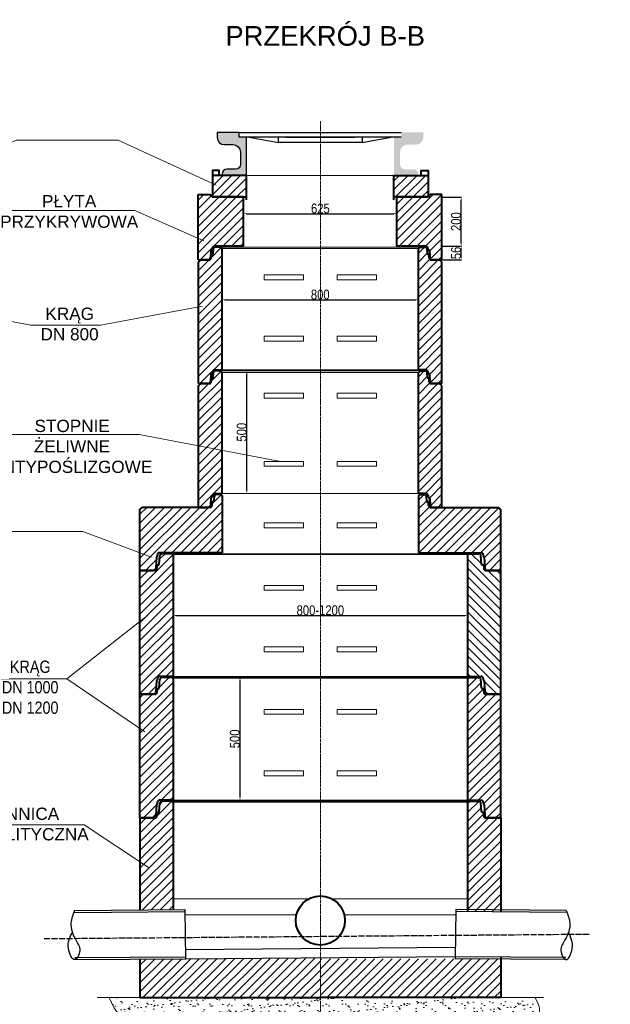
# Model space of a CAD drawing. Header units: millimetres. Extents: x -45008 to 28023, y 751 to 7011.
# Tile 4 of 6: x 14247 to 16653, y 2824 to 6834. Entities that reach past the tile are written whole.
import ezdxf

# ---------------------------------------------------------------- set-up
doc = ezdxf.new("R2010")
doc.units = ezdxf.units.MM
doc.linetypes.add('ACAD_ISO04W100', pattern=[30.5, 24, -3, 0.5, -3])
for name, color, linetype in [('kresk', 7, 'Continuous'), ('studnia', 3, 'Continuous'), ('sym', 7, 'ACAD_ISO04W100')]:
    doc.layers.add(name, color=color, linetype=linetype)
for name, color, linetype, lineweight in [('odnośniki', 7, 'Continuous', 15), ('Osie', 222, 'ACAD_ISO04W100', 20), ('Przekrój', 1, 'Continuous', 40), ('Ramka', 4, 'Continuous', 13), ('Stopnie', 22, 'Continuous', 13), ('Szrafowanie', 251, 'Continuous', 9), ('Widok', 8, 'Continuous', 20), ('Wymiarowanie', 84, 'Continuous', 13)]:
    doc.layers.add(name, color=color, linetype=linetype, lineweight=lineweight)
doc.styles.add('arial', font='arial.ttf')
doc.styles.get("Standard").update_dxf_attribs({"font": 'ARIALN.TTF'})
doc.dimstyles.new('ISO-25', dxfattribs={"dimtxt": 40, "dimasz": 12, "dimexe": 1.25, "dimexo": 0.625, "dimtad": 1, "dimtxsty": 'Standard', "dimcen": 2.5, "dimadec": 0, "dimazin": 0, "dimtfac": 1, "dimtmove": 0, "dimatfit": 3, "dimfxl": 0, "dimarcsym": 0})
pattern_1 = [(45, (-107760.68, -6645.006), (-17.960512, 17.960512), [])]
pattern_2 = [(45, (-120020.768, -11756.494), (-17.960512, 17.960512), [])]

# ---------------------------------------------------------------- blocks, each defined once
blk = doc.blocks.new('*D12')
at = {"layer": 'Defpoints', "color": 0, "transparency": 16777216}
for p in [(15158.5, 6112.3), (15783.5, 6112.3), (15783.5, 6044.1)]:
    blk.add_point(p, dxfattribs=at)
at = {"layer": 'Wymiarowanie', "color": 0, "lineweight": -2, "transparency": 16777216}
for p, q in [((15158.5, 6111.7), (15158.5, 6042.9)), ((15783.5, 6111.7), (15783.5, 6042.9)), ((15170.5, 6044.1), (15771.5, 6044.1))]:
    blk.add_line(p, q, dxfattribs=at)
at = {"layer": 'Wymiarowanie', "color": 0, "transparency": 16777216}
for points in [[(15170.5, 6046.1), (15170.5, 6042.1), (15158.5, 6044.1)], [(15771.5, 6046.1), (15771.5, 6042.1), (15783.5, 6044.1)]]:
    blk.add_solid(points, dxfattribs=at)
at = {"layer": 'Wymiarowanie', "color": 0, "transparency": 16777216, "insert": (15471.5, 6065.2), "char_height": 40, "attachment_point": 5}
blk.add_mtext('625', dxfattribs=at)
blk = doc.blocks.new('*D13')
at = {"layer": 'Defpoints', "color": 0, "transparency": 16777216}
for p in [(15966.4, 5912.3), (16045.2, 5912.3), (15966.4, 5856.3)]:
    blk.add_point(p, dxfattribs=at)
at = {"layer": 'Wymiarowanie', "color": 0, "lineweight": -2, "transparency": 16777216}
for p, q in [((15967, 5912.3), (16046.5, 5912.3)), ((16045.2, 5868.3), (16045.2, 5900.3)), ((15967, 5856.3), (16046.5, 5856.3))]:
    blk.add_line(p, q, dxfattribs=at)
at = {"layer": 'Wymiarowanie', "color": 0, "transparency": 16777216}
for points in [[(16043.2, 5900.3), (16047.2, 5900.3), (16045.2, 5912.3)], [(16043.2, 5868.3), (16047.2, 5868.3), (16045.2, 5856.3)]]:
    blk.add_solid(points, dxfattribs=at)
at = {"layer": 'Wymiarowanie', "color": 0, "transparency": 16777216, "insert": (16024.2, 5884.3), "char_height": 40, "attachment_point": 5, "rotation": 90}
blk.add_mtext('56', dxfattribs=at)
blk = doc.blocks.new('*D14')
at = {"layer": 'Defpoints', "color": 0, "transparency": 16777216}
for p in [(15966.4, 6111.7), (16045.2, 6111.7), (15966.4, 5912.3)]:
    blk.add_point(p, dxfattribs=at)
at = {"layer": 'Wymiarowanie', "color": 0, "lineweight": -2, "transparency": 16777216}
for p, q in [((15967, 6111.7), (16046.5, 6111.7)), ((16045.2, 5924.3), (16045.2, 6099.7)), ((15967, 5912.3), (16046.5, 5912.3))]:
    blk.add_line(p, q, dxfattribs=at)
at = {"layer": 'Wymiarowanie', "color": 0, "transparency": 16777216}
for points in [[(16043.2, 6099.7), (16047.2, 6099.7), (16045.2, 6111.7)], [(16043.2, 5924.3), (16047.2, 5924.3), (16045.2, 5912.3)]]:
    blk.add_solid(points, dxfattribs=at)
at = {"layer": 'Wymiarowanie', "color": 0, "transparency": 16777216, "insert": (16024.2, 6012), "char_height": 40, "attachment_point": 5, "rotation": 90}
blk.add_mtext('200', dxfattribs=at)
blk = doc.blocks.new('A$C60866527')
at = {"layer": 'Szrafowanie'}
h = blk.add_hatch(dxfattribs=at)
h.set_pattern_fill('ANSI31', color=256, scale=8, style=0)
h.set_pattern_definition([(45, (-119582.268, -10324.494), (-17.960512, 17.960512), [])])
h.paths.add_polyline_path([(135, 568.8), (133.4, 568.8), (130.2, 572), (89.1, 572, 0.391731), (81.2, 564.6), (78.4, 528.6, -0.391731), (76, 526.4), (71.8, 526.4, 0.394639), (70.2, 524.9), (69.3, 511.5, -0.394639), (61.3, 504), (0, 504), (0, 0), (55.3, 0, 0.339227), (63, 5.9), (64.6, 12), (67.8, 53.9, -0.202057), (70.2, 59.7, 0.142323), (71.5, 64, -0.414214), (79.5, 72), (135, 72)])
h = blk.add_hatch(dxfattribs=at)
h.set_pattern_fill('ANSI31', color=256, scale=8, style=0)
h.set_pattern_definition([(135, (121052.267, -10324.494), (17.960512, 17.960512), [])])
h.paths.add_polyline_path([(1335, 568.8), (1336.6, 568.8), (1339.8, 572), (1380.9, 572, -0.391731), (1388.8, 564.6), (1391.6, 528.6, 0.391731), (1394, 526.4), (1398.2, 526.4, -0.394639), (1399.8, 524.9), (1400.7, 511.5, 0.394639), (1408.7, 504), (1470, 504), (1470, 0), (1414.7, 0, -0.339227), (1407, 5.9), (1405.4, 12), (1402.2, 53.9, 0.202057), (1399.8, 59.7, -0.142323), (1398.5, 64, 0.414214), (1390.5, 72), (1335, 72)])
at = {"layer": 'Przekrój'}
for p, q in [((78.4, 528.6), (81.2, 564.6)), ((130.2, 572), (89.1, 572)), ((133.4, 568.8), (130.2, 572)), ((135, 568.8), (133.4, 568.8)), ((135, 568.8), (135, 72)), ((1335, 568.8), (1335, 72)), ((1335, 568.8), (1336.6, 568.8)), ((1336.6, 568.8), (1339.8, 572)), ((1339.8, 572), (1380.9, 572)), ((1391.6, 528.6), (1388.8, 564.6)), ((70.2, 524.9), (69.3, 511.5)), ((71.8, 526.4), (76, 526.4)), ((1398.2, 526.4), (1394, 526.4)), ((1399.8, 524.9), (1400.7, 511.5)), ((0, 0), (0, 504)), ((61.3, 504), (0, 504)), ((1408.7, 504), (1470, 504)), ((1470, 0), (1470, 504)), ((67.8, 53.9), (64.6, 12)), ((135, 72), (79.5, 72)), ((1335, 72), (1390.5, 72)), ((1402.2, 53.9), (1405.4, 12)), ((64.6, 12), (63, 5.9)), ((1405.4, 12), (1407, 5.9)), ((0, 0), (55.3, 0)), ((1470, 0), (1414.7, 0))]:
    blk.add_line(p, q, dxfattribs=at)
for centre, radius, start, end in [((89.1, 564), 8, 90, 175.5672), ((1380.9, 564), 8, 4.4328, 90), ((71.8, 524.8), 1.6, 90, 176.1445), ((76, 528.8), 2.4, 270, 355.5672), ((1394, 528.8), 2.4, 184.4328, 270), ((1398.2, 524.8), 1.6, 3.8555, 90), ((61.3, 512), 8, 270, 356.1445), ((1408.7, 512), 8, 183.8555, 270), ((75.8, 53.9), 8, 134.3071, 180), ((63.4, 64), 8.08, 327.4884, 359.8888), ((79.5, 64), 8, 90, 180), ((1390.5, 64), 8, 0, 90), ((1406.6, 64), 8.08, 180.1112, 212.5116), ((1394.2, 53.9), 8, 0, 45.6929), ((55.3, 8), 8, 270, 344.9533), ((1414.7, 8), 8, 195.0467, 270)]:
    blk.add_arc(centre, radius, start, end, dxfattribs=at)
at = {"layer": 'Widok'}
for p, q in [((130.2, 572), (1339.8, 572)), ((135, 568.8), (1335, 568.8)), ((135, 72), (1335, 72))]:
    blk.add_line(p, q, dxfattribs=at)
blk = doc.blocks.new('A$C73A06447')
at = {"layer": 'Szrafowanie'}
h = blk.add_hatch(dxfattribs=at)
h.set_pattern_fill('ANSI31', color=256, scale=8, style=0)
h.set_pattern_definition(pattern_2)
h.paths.add_polyline_path([(96, 549.6), (94.4, 549.6), (88, 556), (68.9, 556, 0.393329), (61, 548.6), (59.5, 527.9, -0.393329), (57.9, 526.4), (54.2, 526.4, 0.372738), (52.6, 525), (51.6, 511.4, -0.393329), (43.7, 504), (9.6, 504), (1.6, 496), (0, 496), (0, 0), (39.7, 0, 0.340366), (47.4, 6), (49, 12), (50.7, 34.8, -0.249557), (54.2, 41.4, 0.247018), (57.7, 48, -0.414214), (65.7, 56), (96, 56)])
h = blk.add_hatch(dxfattribs=at)
h.set_pattern_fill('ANSI31', color=256, scale=8, style=0)
h.set_pattern_definition(pattern_2)
h.paths.add_polyline_path([(992, 496), (990.4, 496), (982.4, 504), (952.3, 504), (948.3, 504, -0.393329), (940.4, 511.4), (939.4, 525, 0.372738), (937.8, 526.4), (934.1, 526.4, -0.393329), (932.5, 527.9), (931, 548.6, 0.393329), (923.1, 556), (904, 556), (897.6, 549.6), (896, 549.6), (896, 56), (926.3, 56, -0.414214), (934.3, 48, 0.247018), (937.8, 41.4, -0.249557), (941.3, 34.8), (943, 12), (944.6, 6, 0.340366), (952.3, 0), (992, 0)])
at = {"layer": 'Przekrój'}
for p, q in [((51.6, 511.4), (52.6, 524.8)), ((54.2, 526.4), (57.9, 526.4)), ((59.5, 527.9), (61, 548.6)), ((88, 556), (68.4, 556)), ((94.4, 549.6), (88, 556)), ((94.4, 549.6), (96, 549.6)), ((96, 56), (96, 549.6)), ((897.6, 549.6), (896, 549.6)), ((896, 56), (896, 549.6)), ((897.6, 549.6), (904, 556)), ((904, 556), (923.6, 556)), ((932.5, 527.9), (931, 548.6)), ((937.8, 526.4), (934.1, 526.4)), ((940.4, 511.4), (939.4, 524.8)), ((0, 0), (0, 496)), ((1.6, 496), (0, 496)), ((1.6, 496), (9.6, 504)), ((43.7, 504), (9.6, 504)), ((948.3, 504), (982.4, 504)), ((990.4, 496), (982.4, 504)), ((990.4, 496), (992, 496)), ((992, 0), (992, 496)), ((65.7, 56), (96, 56)), ((926.3, 56), (896, 56)), ((49, 12), (47.4, 6)), ((50.7, 35.9), (49, 12)), ((941.3, 35.9), (943, 12)), ((943, 12), (944.6, 6)), ((0, 0), (39.7, 0)), ((992, 0), (952.3, 0))]:
    blk.add_line(p, q, dxfattribs=at)
for centre, radius, start, end in [((54.2, 524.8), 1.6, 90, 180), ((57.9, 528), 1.6, 270, 355.8846), ((68.9, 548), 8, 90, 175.8846), ((923.1, 548), 8, 4.1154, 90), ((934.1, 528), 1.6, 184.1154, 270), ((937.8, 524.8), 1.6, 0, 90), ((43.7, 512), 8, 270, 355.8846), ((948.3, 512), 8, 184.1154, 270), ((58.7, 34.8), 8, 123.9505, 171.8059), ((49.7, 48), 8, 304.4987, 0), ((65.7, 48), 8, 90, 180), ((926.3, 48), 8, 0, 90), ((942.3, 48), 8, 180, 235.5013), ((933.3, 34.8), 8, 8.1941, 56.0495), ((39.7, 8), 8, 270, 345.1872), ((952.3, 8), 8, 194.8128, 270)]:
    blk.add_arc(centre, radius, start, end, dxfattribs=at)
at = {"layer": 'Widok'}
for p, q in [((88, 556), (904, 556)), ((96, 549.6), (896, 549.6)), ((96, 56), (896, 56))]:
    blk.add_line(p, q, dxfattribs=at)
blk = doc.blocks.new('*D16')
at = {"layer": 'Defpoints', "color": 0, "transparency": 16777216}
for p in [(15172.3, 5404.3), (15172.3, 5404.3), (15172.3, 4904.3)]:
    blk.add_point(p, dxfattribs=at)
at = {"layer": 'Wymiarowanie', "color": 0, "lineweight": -2, "transparency": 16777216}
for p, q in [((15171.7, 5404.3), (15171.1, 5404.3)), ((15172.3, 4916.3), (15172.3, 5392.3)), ((15171.7, 4904.3), (15171.1, 4904.3))]:
    blk.add_line(p, q, dxfattribs=at)
at = {"layer": 'Wymiarowanie', "color": 0, "transparency": 16777216}
for points in [[(15170.3, 5392.3), (15174.3, 5392.3), (15172.3, 5404.3)], [(15170.3, 4916.3), (15174.3, 4916.3), (15172.3, 4904.3)]]:
    blk.add_solid(points, dxfattribs=at)
at = {"layer": 'Wymiarowanie', "color": 0, "transparency": 16777216, "insert": (15151.3, 5154.3), "char_height": 40, "attachment_point": 5, "rotation": 90}
blk.add_mtext('500', dxfattribs=at)
blk = doc.blocks.new('*D17')
at = {"layer": 'Defpoints', "color": 0, "transparency": 16777216}
for p in [(15144.2, 4155.3), (15144.2, 4155.3), (15144.2, 3655.3)]:
    blk.add_point(p, dxfattribs=at)
at = {"layer": 'Wymiarowanie', "color": 0, "lineweight": -2, "transparency": 16777216}
for p, q in [((15143.6, 4155.3), (15142.9, 4155.3)), ((15144.2, 3667.3), (15144.2, 4143.3)), ((15143.6, 3655.3), (15142.9, 3655.3))]:
    blk.add_line(p, q, dxfattribs=at)
at = {"layer": 'Wymiarowanie', "color": 0, "transparency": 16777216}
for points in [[(15142.2, 4143.3), (15146.2, 4143.3), (15144.2, 4155.3)], [(15142.2, 3667.3), (15146.2, 3667.3), (15144.2, 3655.3)]]:
    blk.add_solid(points, dxfattribs=at)
at = {"layer": 'Wymiarowanie', "color": 0, "transparency": 16777216, "insert": (15123.1, 3905.3), "char_height": 40, "attachment_point": 5, "rotation": 90}
blk.add_mtext('500', dxfattribs=at)
blk = doc.blocks.new('*D18')
at = {"layer": 'Defpoints', "color": 0, "transparency": 16777216}
for p in [(15071, 5693.6), (15871, 5693.6), (15871, 5693.6)]:
    blk.add_point(p, dxfattribs=at)
at = {"layer": 'Wymiarowanie', "color": 0, "lineweight": -2, "transparency": 16777216}
for p, q in [((15071, 5694.3), (15071, 5694.9)), ((15871, 5694.3), (15871, 5694.9)), ((15083, 5693.6), (15859, 5693.6))]:
    blk.add_line(p, q, dxfattribs=at)
at = {"layer": 'Wymiarowanie', "color": 0, "transparency": 16777216}
for points in [[(15083, 5695.6), (15083, 5691.6), (15071, 5693.6)], [(15859, 5695.6), (15859, 5691.6), (15871, 5693.6)]]:
    blk.add_solid(points, dxfattribs=at)
at = {"layer": 'Wymiarowanie', "color": 0, "transparency": 16777216, "insert": (15471, 5714.7), "char_height": 40, "attachment_point": 5}
blk.add_mtext('800', dxfattribs=at)
blk = doc.blocks.new('*D19')
at = {"layer": 'Defpoints', "color": 0}
for p in [(14871.5, 4407.7), (16071.5, 4407.7), (16071.5, 4407.7)]:
    blk.add_point(p, dxfattribs=at)
at = {"layer": 'Wymiarowanie', "color": 0, "lineweight": -2}
for p, q in [((14871.5, 4408.3), (14871.5, 4409)), ((14883.5, 4407.7), (16059.5, 4407.7)), ((16071.5, 4408.3), (16071.5, 4409))]:
    blk.add_line(p, q, dxfattribs=at)
at = {"layer": 'Wymiarowanie', "color": 0}
for points in [[(14883.5, 4409.7), (14883.5, 4405.7), (14871.5, 4407.7)], [(16059.5, 4405.7), (16059.5, 4409.7), (16071.5, 4407.7)]]:
    blk.add_solid(points, dxfattribs=at)
at = {"layer": 'Wymiarowanie', "color": 0, "insert": (15471.5, 4428.8), "char_height": 40, "attachment_point": 5}
blk.add_mtext('800-1200', dxfattribs=at)

msp = doc.modelspace()

# ---------------------------------------------------------------- hatches: boundary and pattern name
at = {"layer": 'kresk'}
h = msp.add_hatch(color=0, dxfattribs=at)
h.paths.add_polyline_path([(15171.008, 6355.462), (15141.008, 6355.462), (15141.008, 6375.462), (15051.043, 6375.462), (15051.043, 6355.462, 0.41421356), (15081.043, 6325.462), (15116.008, 6325.462, -0.41421356), (15146.008, 6295.462), (15146.008, 6245.462, -0.41421356), (15126.008, 6225.462), (15091.008, 6225.462, 0.41421356), (15071.008, 6205.462), (15071.008, 6200.462), (15171.008, 6200.462)])
h.paths.add_polyline_path([(15890.973, 6355.462), (15890.973, 6375.462), (15801.008, 6375.462), (15801.008, 6355.462), (15771.008, 6355.462), (15771.008, 6200.462), (15871.008, 6200.462), (15871.008, 6205.462, 0.41421356), (15851.008, 6225.462), (15816.008, 6225.462, -0.41421356), (15796.008, 6245.462), (15796.008, 6295.462, -0.41421356), (15826.008, 6325.462), (15860.973, 6325.462, 0.41421356)])
at = {"layer": 'Ramka'}
h = msp.add_hatch(dxfattribs=at)
h.set_pattern_fill('AR-SAND', color=0, style=0)
h.set_pattern_definition([(37.5, (1875.696, 9e-11), (-1.60003, 48.94132), [0, -38.608, 0, -43.18, 0, -41.275]), (7.5, (1875.696, 9e-11), (44.95233, 71.6825), [0, -20.828, 0, -34.798, 0, -13.335]), (327.5, (1844.454, 9e-11), (79.09924, 0.14372), [0, -12.7, 0, -45.72, 0, -59.69]), (317.5, (1844.454, 9e-11), (76.35565, 22.29293), [0, -6.35, 0, -29.972, 0, -34.29])])
h.paths.add_polyline_path([(16357.665, 2829.438), (16346.871, 2851.322), (14610.98, 2851.322), (14630.755, 2811.451, 0.18866992), (14663.121, 2782.052), (14750.76, 2748.618, 0.140014), (14849.264, 2740.102), (14901.04, 2750.166, -0.19761045), (15035.291, 2723.203), (15080.631, 2692.95, 0.19897365), (15215.809, 2666.169), (15425.081, 2707.988, -0.07226719), (15476.77, 2710.727), (15603.522, 2699.118, 0.05324318), (15641.745, 2699.694), (15864.262, 2726.849, -0.07899769), (15920.75, 2724.802), (16120.182, 2685.64, 0.05745496), (16161.285, 2682.382), (16206.832, 2684.007, 0.24596293), (16351.914, 2766.694), (16354.354, 2770.498, 0.26298443)])
at = {"layer": 'Szrafowanie'}
h = msp.add_hatch(dxfattribs=at)
h.set_pattern_fill('ANSI31', color=256, scale=8, style=0)
h.set_pattern_definition(pattern_1)
h.paths.add_polyline_path([(15171.008, 6200.462), (15071.008, 6200.462), (15031.559, 6200.462), (15031.559, 6112.322), (15158.508, 6112.322), (15171.008, 6112.322)])
h = msp.add_hatch(dxfattribs=at)
h.set_pattern_fill('ANSI31', color=256, scale=8, style=0)
h.set_pattern_definition(pattern_1)
h.paths.add_polyline_path([(15910.458, 6200.462), (15771.008, 6200.462), (15771.008, 6112.322), (15910.458, 6112.322)])
h = msp.add_hatch(dxfattribs=at)
h.set_pattern_fill('ANSI31', color=256, scale=8, style=0)
h.set_pattern_definition(pattern_1)
h.paths.add_polyline_path([(15158.508, 6112.322), (15031.559, 6112.322), (15029.459, 6112.322), (15023.432, 6122.322), (14974.383, 6122.322), (14974.383, 5856.322), (15014.075, 5856.322, 0.34036562), (15021.809, 5862.276), (15023.408, 5868.322), (15025.039, 5891.092, -0.24955747), (15028.571, 5897.729, 0.24701793), (15032.04, 5904.322, -0.41421356), (15040.04, 5912.322), (15158.508, 5912.322)])
h = msp.add_hatch(dxfattribs=at)
h.set_pattern_fill('ANSI31', color=256, scale=8, style=0)
h.set_pattern_definition(pattern_1)
h.paths.add_polyline_path([(15966.383, 6122.322), (15918.584, 6122.322), (15912.934, 6112.947), (15910.458, 6112.947), (15910.458, 6112.322), (15783.508, 6112.322), (15783.508, 5912.322), (15900.726, 5912.322, -0.41421356), (15908.726, 5904.322, 0.24701793), (15912.195, 5897.729, -0.24955747), (15915.727, 5891.092), (15917.358, 5868.322), (15918.957, 5862.276, 0.34036562), (15926.691, 5856.322), (15957.408, 5856.322), (15966.383, 5856.322)])
h = msp.add_hatch(dxfattribs=at)
h.set_pattern_fill('ANSI31', color=256, scale=8, style=0)
h.set_pattern_definition(pattern_1)
h.paths.add_polyline_path([(15071.508, 4897.122), (15069.908, 4897.122), (15066.708, 4900.322), (15047.65, 4900.322, 0.39332913), (15039.67, 4892.896), (15038.182, 4872.207, -0.39332913), (15036.586, 4870.722), (15032.908, 4870.722, 0.37273767), (15031.325, 4869.351), (15030.346, 4855.748, -0.39332913), (15022.367, 4848.322), (14746.108, 4848.322), (14738.108, 4840.322), (14736.508, 4840.322), (14736.508, 4591.322), (14791.779, 4591.322, 0.33922704), (14799.505, 4597.245), (14801.139, 4603.322), (14804.33, 4645.271, -0.2020571), (14806.742, 4650.996, 0.14232292), (14808.008, 4655.322, -0.41421356), (14816.008, 4663.322), (14871.508, 4663.322), (15071.508, 4663.322)])
h = msp.add_hatch(dxfattribs=at)
h.set_pattern_fill('ANSI31', color=256, scale=8, style=0)
h.set_pattern_definition(pattern_1)
h.paths.add_polyline_path([(16206.508, 4840.322), (16204.908, 4840.322), (16196.908, 4848.322), (15920.65, 4848.322, -0.39332913), (15912.67, 4855.748), (15911.692, 4869.351, 0.37273767), (15910.108, 4870.722), (15906.43, 4870.722, -0.39332913), (15904.834, 4872.207), (15903.346, 4892.896, 0.39332913), (15895.367, 4900.322), (15876.308, 4900.322), (15873.108, 4897.122), (15871.508, 4897.122), (15871.508, 4663.322), (16112.008, 4663.322), (16127.008, 4663.322, -0.41421356), (16135.008, 4655.322, 0.14232292), (16136.274, 4650.996, -0.2020571), (16138.686, 4645.271), (16141.878, 4603.322), (16143.511, 4597.245, 0.33922704), (16151.237, 4591.322), (16206.508, 4591.322)])
h = msp.add_hatch(dxfattribs=at)
h.set_pattern_fill('ANSI31', color=256, scale=8, style=0)
h.set_pattern_definition([(45, (-104845.76, -6741.173), (-17.960512, 17.960512), [])])
h.paths.add_polyline_path([(14871.508, 4152.122), (14869.908, 4152.122), (14866.708, 4155.322), (14825.645, 4155.322, 0.39173057), (14817.669, 4147.94), (14814.877, 4111.936, -0.39173057), (14812.485, 4109.722), (14808.304, 4109.722, 0.39463923), (14806.708, 4108.229), (14805.801, 4094.784, -0.39463923), (14797.82, 4087.322), (14736.508, 4087.322), (14736.508, 3583.322), (14791.779, 3583.322, 0.33922704), (14799.505, 3589.245), (14801.139, 3595.322), (14804.33, 3637.271, -0.2020571), (14806.742, 3642.996, 0.14232292), (14808.008, 3647.322, -0.41421356), (14816.008, 3655.322), (14871.508, 3655.322)])
h = msp.add_hatch(dxfattribs=at)
h.set_pattern_fill('ANSI31', color=256, scale=8, style=0)
h.set_pattern_definition([(45, (-701.405, 669.684), (-17.960512, 17.960512), [])])
h.paths.add_polyline_path([(16206.508, 4020.539), (16206.508, 4087.322), (16151.237, 4087.322), (16145.197, 4087.322, -0.39463923), (16137.215, 4094.784), (16136.309, 4108.229, 0.39463923), (16134.712, 4109.722), (16130.532, 4109.722, -0.39173057), (16128.139, 4111.936), (16125.348, 4147.94, 0.39173057), (16117.372, 4155.322), (16076.308, 4155.322), (16073.108, 4152.122), (16071.508, 4152.122), (16071.508, 4020.539), (16071.508, 3655.322), (16127.008, 3655.322, -0.41421356), (16135.008, 3647.322, 0.14232292), (16136.274, 3642.996, -0.2020571), (16138.686, 3637.271), (16141.878, 3595.322), (16143.511, 3589.245, 0.33922704), (16151.237, 3583.322), (16206.508, 3583.322)])
h = msp.add_hatch(dxfattribs=at)
h.set_pattern_fill('ANSI31', color=256, scale=8, style=0)
h.set_pattern_definition([(45, (-104845.76, -6645.006), (-17.960512, 17.960512), [])])
edge = h.paths.add_edge_path()
edge.add_line((15449.18, 3012.488), (14921.731, 3009.99))
edge.add_line((14921.731, 3009.99), (14736.508, 3008.446))
edge.add_line((14736.508, 3008.446), (14736.508, 2851.322))
edge.add_line((14736.508, 2851.322), (15471.508, 2851.322))
edge.add_line((15471.508, 2851.322), (15471.508, 3009.99))
edge.add_arc((15471.407, 3110.099), 100.109, 257.1721, 270.057938, ccw=False)
edge = h.paths.add_edge_path()
edge.add_line((14871.508, 3209.578), (14871.508, 3648.122))
edge.add_line((14871.508, 3648.122), (14869.908, 3648.122))
edge.add_line((14869.908, 3648.122), (14866.708, 3651.322))
edge.add_line((14866.708, 3651.322), (14825.645, 3651.322))
edge.add_arc((14825.645, 3643.322), 8, 90, 175.567188)
edge.add_line((14817.669, 3643.94), (14814.877, 3607.936))
edge.add_arc((14812.485, 3608.122), 2.4, 270, 355.567188, ccw=False)
edge.add_line((14812.485, 3605.722), (14808.304, 3605.722))
edge.add_arc((14808.304, 3604.122), 1.6, 90, 176.144547)
edge.add_line((14806.708, 3604.229), (14805.801, 3590.784))
edge.add_arc((14797.82, 3591.322), 8, 270, 356.144547, ccw=False)
edge.add_line((14797.82, 3583.322), (14736.508, 3583.322))
edge.add_line((14736.508, 3583.322), (14736.508, 3208.453))
edge.add_line((14736.508, 3208.453), (14871.508, 3209.578))
h = msp.add_hatch(dxfattribs=at)
h.set_pattern_fill('ANSI31', color=256, scale=8, style=0)
h.set_pattern_definition(pattern_1)
h.paths.add_polyline_path([(16138.594, 3638.481), (16138.686, 3637.271, 0.03798595)], flags=16)
h.paths.add_polyline_path([(16135.008, 3647.322, 0.00048734), (16135.008, 3647.337, 0.00048266)], flags=16)
h.paths.add_polyline_path([(16073.108, 3648.122), (16071.508, 3648.122), (16071.508, 3201.196), (16206.508, 3201.196), (16206.508, 3583.322), (16146.451, 3583.322), (16139.733, 3585.478), (16137.038, 3593.411), (16136.192, 3605.962), (16132.622, 3605.722), (16128.902, 3606.36), (16128.016, 3609.515), (16125.348, 3643.94), (16124.607, 3646.736), (16122.806, 3649.193), (16120.775, 3650.562), (16117.372, 3651.322), (16076.308, 3651.322)])
h = msp.add_hatch(dxfattribs=at)
h.set_pattern_fill('ANSI31', color=256, scale=8, style=0)
h.set_pattern_definition(pattern_1)
h.paths.add_polyline_path([(16206.508, 3009.99), (15471.508, 3009.99), (15471.508, 2851.322), (16206.508, 2851.322)])

# ---------------------------------------------------------------- linework, layer by layer
at = {"layer": 'odnośniki'}
for points in [[(13828.79, 6165.569), (14234.205, 6343.928), (14647.98, 6343.928), (15047.411, 6160.134)], [(13815.55, 5960.185), (14139.317, 6057.162), (14715.876, 6057.162), (14996.156, 5934.036)], [(13788.68, 5685.642), (14291.576, 5590.528), (14575.236, 5590.528), (14991.238, 5667.406)], [(13726.83, 5015.326), (14156.365, 5144.813), (14732.923, 5144.813), (15302.698, 5036.779)], [(13822.768, 4634.504), (13997, 4749.438), (14503.32, 4749.438), (14783.241, 4644.891)], [(13843.536, 4391.097), (14097.281, 4150.392), (14438.701, 4150.392), (14766.81, 4407.134)], [(14438.701, 4150.392), (14757.118, 3934.168)], [(13784.918, 3172.33), (13956.455, 3555.536), (14509.728, 3555.173), (14775.382, 3379.354)]]:
    msp.add_lwpolyline(points, dxfattribs=at)
at = {"layer": 'Osie', "ltscale": 0.5}
msp.add_line((15471.508, 2626.929), (15471.508, 6420.709), dxfattribs=at)
at = {"layer": 'Przekrój'}
for p, q in [((14974.383, 5856.322), (14974.383, 6122.322)), ((14974.383, 6122.322), (15023.432, 6122.322)), ((15029.459, 6112.322), (15023.432, 6122.322)), ((15158.508, 6112.322), (15029.459, 6112.322)), ((15158.508, 5912.322), (15158.508, 6112.322)), ((15783.508, 6112.947), (15912.557, 6112.947)), ((15783.508, 5912.322), (15783.508, 6112.322)), ((15783.508, 6112.322), (15857.883, 6112.322)), ((15912.557, 6112.322), (15918.584, 6122.322)), ((15966.383, 6122.322), (15918.584, 6122.322)), ((15966.383, 5856.322), (15966.383, 6122.322)), ((15158.508, 5912.322), (15040.04, 5912.322)), ((15900.726, 5912.322), (15783.508, 5912.322)), ((14974.383, 5856.322), (15014.075, 5856.322)), ((15023.408, 5868.322), (15021.809, 5862.276)), ((15025.121, 5892.233), (15023.408, 5868.322)), ((15915.646, 5892.233), (15917.358, 5868.322)), ((15917.358, 5868.322), (15918.957, 5862.276)), ((15966.383, 5856.322), (15926.691, 5856.322)), ((15038.182, 4872.207), (15039.67, 4892.896)), ((15040.665, 4904.322), (15071.008, 4904.322)), ((15066.708, 4900.322), (15047.153, 4900.322)), ((15069.908, 4897.122), (15066.708, 4900.322)), ((15071.508, 4897.122), (15069.908, 4897.122)), ((15071.508, 4897.122), (15071.508, 4663.322)), ((15871.508, 4897.122), (15873.108, 4897.122)), ((15871.508, 4897.122), (15871.508, 4663.322)), ((15902.351, 4904.322), (15872.008, 4904.322)), ((15873.108, 4897.122), (15876.308, 4900.322)), ((15876.308, 4900.322), (15895.864, 4900.322)), ((15904.834, 4872.207), (15903.346, 4892.896)), ((15024.033, 4860.322), (15022.434, 4854.276)), ((15025.746, 4884.233), (15024.033, 4860.322)), ((15030.346, 4855.748), (15031.308, 4869.122)), ((15032.908, 4870.722), (15036.586, 4870.722)), ((15910.108, 4870.722), (15906.43, 4870.722)), ((15912.67, 4855.748), (15911.708, 4869.122)), ((15917.271, 4884.233), (15918.983, 4860.322)), ((15918.983, 4860.322), (15920.582, 4854.276)), ((14736.508, 4591.322), (14736.508, 4840.322)), ((14738.108, 4840.322), (14736.508, 4840.322)), ((14738.108, 4840.322), (14746.108, 4848.322)), ((15022.367, 4848.322), (14746.108, 4848.322)), ((14975.008, 4848.322), (15014.7, 4848.322)), ((15920.65, 4848.322), (16196.908, 4848.322)), ((15968.008, 4848.322), (15928.316, 4848.322)), ((16204.908, 4840.322), (16196.908, 4848.322)), ((16204.908, 4840.322), (16206.508, 4840.322)), ((16206.508, 4591.322), (16206.508, 4840.322)), ((14871.508, 4663.322), (14816.008, 4663.322)), ((15071.508, 4663.322), (14831.008, 4663.322)), ((15871.508, 4663.322), (16112.008, 4663.322)), ((16071.508, 4663.322), (16127.008, 4663.322)), ((14804.33, 4645.271), (14801.139, 4603.322)), ((16138.686, 4645.271), (16141.878, 4603.322)), ((14736.508, 4591.322), (14791.779, 4591.322)), ((14801.139, 4603.322), (14799.505, 4597.245)), ((16141.878, 4603.322), (16143.511, 4597.245)), ((16206.508, 4591.322), (16151.237, 4591.322)), ((14814.877, 4111.936), (14817.669, 4147.94)), ((14866.708, 4155.322), (14825.645, 4155.322)), ((14869.908, 4152.122), (14866.708, 4155.322)), ((14871.508, 4152.122), (14869.908, 4152.122)), ((14871.508, 4152.122), (14871.508, 3655.322)), ((16071.508, 4152.122), (16071.508, 4020.539)), ((16071.508, 4152.122), (16073.108, 4152.122)), ((16073.108, 4152.122), (16076.308, 4155.322)), ((16076.308, 4155.322), (16117.372, 4155.322)), ((16128.139, 4111.936), (16125.348, 4147.94)), ((14806.708, 4108.229), (14805.801, 4094.784)), ((14808.304, 4109.722), (14812.485, 4109.722)), ((16134.712, 4109.722), (16130.532, 4109.722)), ((16136.309, 4108.229), (16137.215, 4094.784)), ((14736.508, 3583.322), (14736.508, 4087.322)), ((14797.82, 4087.322), (14736.508, 4087.322)), ((16145.197, 4087.322), (16206.508, 4087.322)), ((16206.508, 4020.539), (16206.508, 4087.322)), ((16071.508, 4020.539), (16071.508, 3655.322)), ((16206.508, 3583.322), (16206.508, 4020.539)), ((14871.508, 3655.322), (14816.008, 3655.322)), ((14866.708, 3651.322), (14825.645, 3651.322)), ((14869.908, 3648.122), (14866.708, 3651.322)), ((16071.508, 3655.322), (16127.008, 3655.322)), ((16073.108, 3648.122), (16076.308, 3651.322)), ((16076.308, 3651.322), (16117.372, 3651.322)), ((14804.33, 3637.271), (14801.139, 3595.322)), ((14814.877, 3607.936), (14817.669, 3643.94)), ((14871.508, 3648.122), (14869.908, 3648.122)), ((14871.508, 3648.122), (14871.508, 3209.578)), ((16071.508, 3648.122), (16073.108, 3648.122)), ((16071.508, 3648.122), (16071.508, 3201.196)), ((16128.139, 3607.936), (16125.348, 3643.94)), ((16138.686, 3637.271), (16141.878, 3595.322)), ((14736.508, 3583.322), (14736.387, 3208.452)), ((14797.82, 3583.322), (14736.508, 3583.322)), ((14736.508, 3583.322), (14791.779, 3583.322)), ((14801.139, 3595.322), (14799.505, 3589.245)), ((14806.708, 3604.229), (14805.801, 3590.784)), ((14808.304, 3605.722), (14812.485, 3605.722)), ((16134.712, 3605.722), (16130.532, 3605.722)), ((16136.309, 3604.229), (16137.215, 3590.784)), ((16141.878, 3595.322), (16143.511, 3589.245)), ((16145.197, 3583.322), (16206.508, 3583.322)), ((16206.508, 3583.322), (16151.237, 3583.322)), ((16206.508, 3583.322), (16206.508, 3201.196)), ((14736.322, 3008.445), (14736.271, 2851.322)), ((16206.508, 3015.196), (16206.508, 2851.322)), ((14736.508, 2851.322), (15471.508, 2851.322)), ((16206.508, 2851.322), (15471.508, 2851.322))]:
    msp.add_line(p, q, dxfattribs=at)
for points in [[(15059.342, 6200.462), (15059.342, 6220.462), (15031.559, 6220.462), (15031.559, 6200.462)], [(15882.674, 6200.462), (15882.674, 6220.462), (15910.458, 6220.462), (15910.458, 6200.462)], [(15171.008, 6100.462), (15171.008, 6200.462), (15031.559, 6200.462), (15031.559, 6112.322)], [(15771.008, 6100.462), (15771.008, 6200.462), (15910.458, 6200.462), (15910.458, 6112.322)], [(15031.559, 6112.322), (15171.008, 6112.322)], [(15910.458, 6112.322), (15771.008, 6112.322)]]:
    msp.add_lwpolyline(points, dxfattribs=at)
msp.add_circle((15471.508, 3165.55), 100, dxfattribs=at)
for centre, radius, start, end in [((15033.039, 5891.092), 8, 123.95049, 171.805941), ((15024.04, 5904.322), 8, 304.498714, 0), ((15040.04, 5904.322), 8, 90, 180), ((15900.726, 5904.322), 8, 0, 90), ((15916.726, 5904.322), 8, 180, 235.501286), ((15907.727, 5891.092), 8, 8.194059, 56.04951), ((15014.075, 5864.322), 8, 270, 345.187236), ((15926.691, 5864.322), 8, 194.812764, 270), ((15024.665, 4896.322), 8, 304.498714, 0), ((15040.665, 4896.322), 8, 90, 180), ((15047.65, 4892.322), 8, 90, 175.884639), ((15895.367, 4892.322), 8, 4.115361, 90), ((15902.351, 4896.322), 8, 0, 90), ((15918.351, 4896.322), 8, 180, 235.501286), ((15014.7, 4856.322), 8, 270, 345.187236), ((15022.367, 4856.322), 8, 270, 355.884639), ((15033.664, 4883.092), 8, 123.95049, 171.805941), ((15032.908, 4869.122), 1.6, 90, 180), ((15036.586, 4872.322), 1.6, 270, 355.884639), ((15906.43, 4872.322), 1.6, 184.115361, 270), ((15910.108, 4869.122), 1.6, 0, 90), ((15920.65, 4856.322), 8, 184.115361, 270), ((15909.352, 4883.092), 8, 8.194059, 56.04951), ((15928.316, 4856.322), 8, 194.812764, 270), ((14799.931, 4655.337), 8.078, 327.488433, 359.888847), ((14816.008, 4655.322), 8, 90, 180), ((16127.008, 4655.322), 8, 0, 90), ((16143.086, 4655.337), 8.078, 180.111153, 212.511567), ((14812.33, 4645.271), 8, 134.307131, 180), ((16130.686, 4645.271), 8, 0, 45.692869), ((14791.779, 4599.322), 8, 270, 344.953303), ((16151.237, 4599.322), 8, 195.046697, 270), ((14825.645, 4147.322), 8, 90, 175.567188), ((16117.372, 4147.322), 8, 4.432812, 90), ((14797.82, 4095.322), 8, 270, 356.144547), ((14808.304, 4108.122), 1.6, 90, 176.144547), ((14812.485, 4112.122), 2.4, 270, 355.567188), ((16130.532, 4112.122), 2.4, 184.432812, 270), ((16134.712, 4108.122), 1.6, 3.855453, 90), ((16145.197, 4095.322), 8, 183.855453, 270), ((14816.008, 3647.322), 8, 90, 180), ((14825.645, 3643.322), 8, 90, 175.567188), ((16117.372, 3643.322), 8, 4.432812, 90), ((16127.008, 3647.322), 8, 0, 90), ((14812.33, 3637.271), 8, 134.307131, 180), ((14799.931, 3647.337), 8.078, 327.488433, 359.888847), ((16143.086, 3647.337), 8.078, 180.111153, 212.511567), ((16130.686, 3637.271), 8, 0, 45.692869), ((14791.779, 3591.322), 8, 270, 344.953303), ((14797.82, 3591.322), 8, 270, 356.144547), ((14808.304, 3604.122), 1.6, 90, 176.144547), ((14812.485, 3608.122), 2.4, 270, 355.567188), ((16130.532, 3608.122), 2.4, 184.432812, 270), ((16134.712, 3604.122), 1.6, 3.855453, 90), ((16145.197, 3591.322), 8, 183.855453, 270), ((16151.237, 3591.322), 8, 195.046697, 270)]:
    msp.add_arc(centre, radius, start, end, dxfattribs=at)
at = {"layer": 'Ramka'}
msp.add_lwpolyline([(14562.485, 2851.322), (16380.531, 2851.322)], dxfattribs=at)
at = {"layer": 'Ramka', "color": 0}
msp.add_lwpolyline([(14610.98, 2851.322), (14630.755, 2811.451, 0.18866992), (14663.121, 2782.052), (14750.76, 2748.618, 0.140014), (14849.264, 2740.102), (14901.04, 2750.166, -0.19761045), (15035.291, 2723.203), (15080.631, 2692.95, 0.19897365), (15215.809, 2666.169), (15425.081, 2707.988, -0.07226719), (15476.77, 2710.727), (15603.522, 2699.118, 0.05324318), (15641.745, 2699.694), (15864.262, 2726.849, -0.07899769), (15920.75, 2724.802), (16120.182, 2685.64, 0.05745496), (16161.285, 2682.382), (16206.832, 2684.007, 0.24596293), (16351.914, 2766.694), (16354.354, 2770.498, 0.26298443), (16357.665, 2829.438), (16346.871, 2851.322)], format="xyb", dxfattribs=at)
at = {"layer": 'Stopnie'}
for points in [[(15402.698, 5795.325), (15402.698, 5775.325), (15242.698, 5775.325), (15242.698, 5795.325)], [(15700.318, 5795.325), (15700.318, 5775.325), (15540.318, 5775.325), (15540.318, 5795.325)], [(15242.698, 5545.325), (15242.698, 5525.325), (15402.698, 5525.325), (15402.698, 5545.325)], [(15700.318, 5545.325), (15700.318, 5525.325), (15540.318, 5525.325), (15540.318, 5545.325)], [(15402.698, 5313.322), (15402.698, 5293.322), (15242.698, 5293.322), (15242.698, 5313.322)], [(15540.318, 5313.322), (15540.318, 5293.322), (15700.318, 5293.322), (15700.318, 5313.322)], [(15242.698, 5035.326), (15242.698, 5015.326), (15402.698, 5015.326), (15402.698, 5035.326)], [(15700.318, 5035.326), (15700.318, 5015.326), (15540.318, 5015.326), (15540.318, 5035.326)], [(15402.698, 4785.322), (15402.698, 4765.322), (15242.698, 4765.322), (15242.698, 4785.322)], [(15540.318, 4785.322), (15540.318, 4765.322), (15700.318, 4765.322), (15700.318, 4785.322)], [(15242.698, 4530.326), (15242.698, 4510.326), (15402.698, 4510.326), (15402.698, 4530.326)], [(15700.318, 4530.326), (15700.318, 4510.326), (15540.318, 4510.326), (15540.318, 4530.326)], [(15402.698, 4280.322), (15402.698, 4260.322), (15242.698, 4260.322), (15242.698, 4280.322)], [(15540.318, 4280.322), (15540.318, 4260.322), (15700.318, 4260.322), (15700.318, 4280.322)], [(15242.698, 4025.326), (15242.698, 4005.326), (15402.698, 4005.326), (15402.698, 4025.326)], [(15700.318, 4025.326), (15700.318, 4005.326), (15540.318, 4005.326), (15540.318, 4025.326)], [(15402.698, 3775.325), (15402.698, 3755.325), (15242.698, 3755.325), (15242.698, 3775.325)], [(15540.318, 3775.325), (15540.318, 3755.325), (15700.318, 3755.325), (15700.318, 3775.325)]]:
    msp.add_lwpolyline(points, close=True, dxfattribs=at)
at = {"layer": 'studnia', "color": 0}
for p, q in [((15141.008, 6375.462), (15801.008, 6375.462)), ((15801.008, 6355.462), (15141.008, 6355.462)), ((15181.726, 6355.462), (15300.357, 6334.631)), ((15300.357, 6334.631), (15300.357, 6355.462)), ((15330.357, 6355.462), (15611.66, 6355.462)), ((15641.66, 6334.631), (15760.29, 6355.462)), ((15641.66, 6355.462), (15641.66, 6334.631)), ((15641.66, 6334.631), (15300.357, 6334.631)), ((14470.08, 3206.233), (14920.064, 3209.983)), ((14920.064, 3209.983), (14921.731, 3009.99)), ((16022.952, 3209.983), (16021.285, 3009.99)), ((16472.936, 3206.233), (16022.952, 3209.983)), ((14470.147, 3198.233), (14920.131, 3201.983)), ((16472.87, 3198.233), (16022.885, 3201.983)), ((16021.388, 3055.757), (14921.426, 3046.591)), ((14471.68, 3014.24), (14921.664, 3017.99)), ((14471.747, 3006.24), (14921.731, 3009.99)), ((14921.731, 3009.99), (16021.693, 3019.156)), ((16471.27, 3006.24), (16021.285, 3009.99)), ((16471.336, 3014.24), (16021.352, 3017.99))]:
    msp.add_line(p, q, dxfattribs=at)
msp.add_lwpolyline([(15171.008, 6355.462), (15141.008, 6355.462), (15141.008, 6375.462), (15051.043, 6375.462), (15051.043, 6355.462, 0.41421356), (15081.043, 6325.462), (15116.008, 6325.462, -0.41421356), (15146.008, 6295.462), (15146.008, 6245.462, -0.41421356), (15126.008, 6225.462), (15091.008, 6225.462, 0.41421356), (15071.008, 6205.462), (15071.008, 6200.462), (15171.008, 6200.462)], format="xyb", close=True, dxfattribs=at)
for points in [[(14470.08, 3206.233), (14455.199, 3155.696), (14475.134, 3086.212), (14491.464, 3042.817), (14471.747, 3006.24), (14445.425, 3051.14), (14460.682, 3116.982)], [(16472.936, 3206.233), (16487.817, 3155.696), (16467.883, 3086.212), (16451.553, 3042.817), (16471.27, 3006.24), (16497.591, 3051.14), (16482.334, 3116.982)]]:
    msp.add_spline(points, degree=3, dxfattribs=at)
at = {"layer": 'sym', "color": 0}
msp.add_line((14346.059, 3091.798), (16566.209, 3110.299), dxfattribs=at)
at = {"layer": 'Widok'}
for p, q in [((14866.708, 4155.322), (16076.308, 4155.322)), ((14871.508, 4152.122), (16071.508, 4152.122)), ((14866.708, 3651.322), (16076.308, 3651.322)), ((14871.508, 3655.322), (16071.508, 3655.322)), ((14871.508, 3648.122), (16071.508, 3648.122))]:
    msp.add_line(p, q, dxfattribs=at)
for points in [[(15171.008, 6200.462), (15771.008, 6200.462)], [(14871.508, 3253.78), (15424.44, 3253.78)], [(15518.576, 3253.78), (16071.508, 3253.78)], [(14920.24, 3188.946), (15371.508, 3188.946)], [(15571.508, 3188.946), (16020.693, 3188.946)]]:
    msp.add_lwpolyline(points, dxfattribs=at)
msp.add_arc((15471.508, 3165.55), 100, 180, 0, dxfattribs=at)

# ---------------------------------------------------------------- block references
at = {"layer": 'Szrafowanie'}
for name, p in [('A$C73A06447', (14975.008, 5352.322)), ('A$C73A06447', (14975.008, 4848.322)), ('A$C60866527', (14736.508, 4087.322))]:
    msp.add_blockref(name, p, dxfattribs=at)

# ---------------------------------------------------------------- texts
at = {"layer": 'Wymiarowanie', "attachment_point": 1, "style": 'arial'}
for s, insert, char_height, width in [('PRZEKRÓJ B-B', (15084.514, 6808.554), 80, 2751.93811), ('\\pi213.01;PŁYTA \\P\\pi42.304;PRZYKRYWOWA', (14124.597, 6120.157), 50, 641.97546), ('\\pi226.8;KRĄG\\P\\pi206.94;DN 800', (14124.597, 5661.771), 50, 641.97546), ('\\pi171.12;STOPNIE \\P\\pi168.33;ŻELIWNE\\P\\pi-5.0866;ANTYPOŚLIZGOWE', (14136.027, 5205.01), 50, 641.97546), ('\\pi226.8;KRĄG\\P\\pi187.51;DN 1000\\PDN 1200', (13941.872, 4224.027), 50, 641.97546), ('\\pxqc;DENNICA\\PMONOLITYCZNA', (13929.357, 3625.267), 50, 641.97546)]:
    msp.add_mtext(s, dxfattribs=dict(at, insert=insert, char_height=char_height, width=width))

# ---------------------------------------------------------------- dimensions: what is measured, and where the dimension line sits
at = {"layer": 'Wymiarowanie'}
dim = msp.add_linear_dim(base=(15783.508, 6044.108), p1=(15158.508, 6112.322), p2=(15783.508, 6112.322), dimstyle='ISO-25', dxfattribs=at)
dim.commit()
dim.dimension.update_dxf_attribs({"geometry": '*D12', "text_midpoint": (15471.508, 6044.108), "dimtype": 160})
dim = msp.add_linear_dim(base=(16045.232, 6111.697), p1=(15966.383, 5912.322), p2=(15966.383, 6111.697), angle=90, text='200', dimstyle='ISO-25', override={"dimtxt": 40, "dimtmove": 1}, dxfattribs=at)
dim.commit()
dim.dimension.update_dxf_attribs({"geometry": '*D14', "text_midpoint": (16024.184, 6012.009)})
dim = msp.add_linear_dim(base=(16045.232, 5912.322), p1=(15966.383, 5856.322), p2=(15966.383, 5912.322), angle=90, dimstyle='ISO-25', override={"dimtxt": 40}, dxfattribs=at)
dim.commit()
dim.dimension.update_dxf_attribs({"geometry": '*D13', "text_midpoint": (16045.232, 5884.322), "dimtype": 160})
for p1, p2, override, picture, middle in [((15071.008, 5693.632), (15871.008, 5693.632), {"dimfxl": 2}, '*D18', (15471.008, 5714.68)), ((15172.325, 4904.322), (15172.325, 5404.322), {"dimtxt": 40, "dimfxl": 2}, '*D16', (15151.277, 5154.322)), ((15144.184, 3655.322), (15144.184, 4155.322), {"dimtxt": 40, "dimfxl": 2}, '*D17', (15123.137, 3905.322))]:
    dim = msp.add_aligned_dim(p1=p1, p2=p2, distance=0, dimstyle='ISO-25', override=override, dxfattribs=at)
    dim.commit()
    dim.dimension.update_dxf_attribs({"geometry": picture, "text_midpoint": middle})
dim = msp.add_aligned_dim(p1=(14871.508, 4407.722), p2=(16071.508, 4407.722), distance=0, text='800-1200', dimstyle='ISO-25', override={"dimtxt": 40, "dimtxsty": 'Standard', "dimfxl": 2}, dxfattribs=at)
dim.commit()
dim.dimension.update_dxf_attribs({"geometry": '*D19', "text_midpoint": (15471.508, 4428.77)})

doc.saveas('drawing.dxf')
